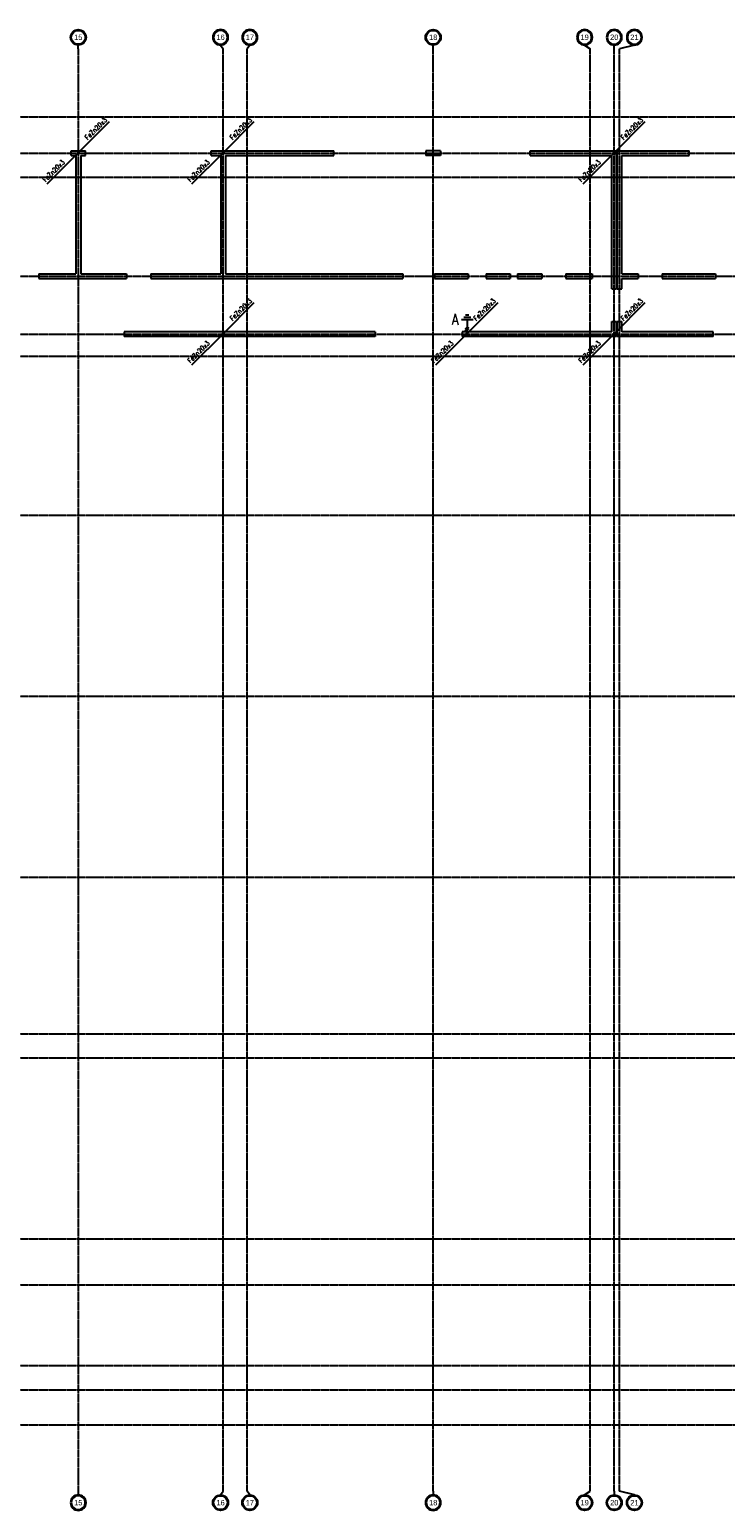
# Model space of a CAD drawing. Extents: x 3880 to 129921, y -116796 to -57711.
# Tile 92 of 110: x 54056 to 56938, y -83147 to -77010. Entities that reach past the tile are written whole.
import ezdxf
from ezdxf.enums import TextEntityAlignment as Align

# ---------------------------------------------------------------- set-up
doc = ezdxf.new("R2010")
doc.units = 0
doc.header["$LTSCALE"] = 2
doc.linetypes.add('CENTER', pattern=[2, 1.25, -0.25, 0.25, -0.25])
doc.linetypes.add('HIDDEN', pattern=[9.525, 6.35, -3.175])
doc.layers.get('0').update_dxf_attribs({"color": 101, "linetype": 'CONTINUOUS'})
for name, color, linetype in [('E35', 6, 'CONTINUOUS'), ('E50', 3, 'CONTINUOUS'), ('Os-osie glowne', 1, 'CENTER'), ('Os-osie-opis', 2, 'CONTINUOUS'), ('Sc-beton', 7, 'CONTINUOUS')]:
    doc.layers.add(name, color=color, linetype=linetype)
doc.styles.add('dwg_opis duży', font='ARIAL.TTF', dxfattribs={"width": 0.9})
doc.styles.add('ROMANS', font='romans', dxfattribs={"width": 0.85})

# ---------------------------------------------------------------- blocks, each defined once
blk = doc.blocks.new('_opis_osi_liczbowy')
blk.add_hatch(color=256).paths.add_polyline_path([(32, 32), (32, 28.8, -1), (32, -28.8), (32, -32, 1)])
for radius in [32, 28.8]:
    blk.add_circle((32, 0), radius)
at = {"style": 'dwg_opis duży', "width": 0.9}
blk.add_attdef('AXNAMEH', text='', height=22.4, rotation=90, dxfattribs=at).set_placement((32, 0), align=Align.MIDDLE_CENTER)

msp = doc.modelspace()

# ---------------------------------------------------------------- linework, layer by layer
at = {"layer": 'E35'}
for p, q in [((54384.893, -77393.2), (54255.725, -77522.368)), ((54984.893, -77393.2), (54855.725, -77522.368)), ((54984.893, -77393.2), (54855.725, -77522.368)), ((56604.893, -77393.2), (56475.725, -77522.368)), ((56604.893, -77393.2), (56475.725, -77522.368)), ((54128.379, -77649.714), (54257.547, -77520.546)), ((54728.379, -77649.714), (54857.547, -77520.546)), ((54728.379, -77649.714), (54857.547, -77520.546)), ((56348.379, -77649.714), (56477.547, -77520.546)), ((56348.379, -77649.714), (56477.547, -77520.546)), ((54984.893, -78143.2), (54855.725, -78272.368)), ((54984.893, -78143.2), (54855.725, -78272.368)), ((55994.72, -78143.2), (55865.552, -78272.368)), ((55994.72, -78143.2), (55865.552, -78272.368)), ((56604.893, -78143.2), (56475.725, -78272.368)), ((56604.893, -78143.2), (56475.725, -78272.368)), ((54728.379, -78399.714), (54857.547, -78270.546)), ((54728.379, -78399.714), (54857.547, -78270.546)), ((55738.206, -78399.714), (55867.374, -78270.546)), ((55738.206, -78399.714), (55867.374, -78270.546)), ((56348.379, -78399.714), (56477.547, -78270.546)), ((56348.379, -78399.714), (56477.547, -78270.546))]:
    msp.add_line(p, q, dxfattribs=at)
at = {"layer": 'E50', "linetype": 'HIDDEN', "ltscale": 0.2}
for p, q in [((55893.41, -78213.604), (55843.41, -78213.604)), ((55883.41, -78203.604), (55853.41, -78203.604)), ((55860.417, -78258.146), (55874.559, -78244.004)), ((55875.91, -78193.604), (55860.91, -78193.604)), ((55868.41, -78213.604), (55868.41, -78243.604))]:
    msp.add_line(p, q, dxfattribs=at)
at = {"layer": 'E50', "ltscale": 15, "const_width": 7.5}
for points in [[(54257.638, -77526.117, 1), (54257.456, -77518.619, 1)], [(54857.638, -77526.117, 1), (54857.456, -77518.619, 1)], [(56477.638, -77526.117, 1), (56477.456, -77518.619, 1)], [(54857.638, -78276.117, 1), (54857.456, -78268.619, 1)], [(55867.465, -78276.117, 1), (55867.283, -78268.619, 1)], [(56477.638, -78276.117, 1), (56477.456, -78268.619, 1)]]:
    msp.add_lwpolyline(points, format="xyb", close=True, dxfattribs=at)
at = {"layer": 'E50', "linetype": 'HIDDEN', "ltscale": 0.2, "const_width": 5}
msp.add_lwpolyline([(55867.374, -78272.368), (55867.374, -78256.061)], dxfattribs=at)
at = {"layer": 'E50', "linetype": 'HIDDEN', "ltscale": 0.2}
msp.add_circle((55867.488, -78251.075), 5, dxfattribs=at)
at = {"layer": 'Os-osie glowne'}
for points in [[(54257.547, -77090.368), (54257.547, -83067.368)], [(54857.547, -83067.368), (54857.547, -77090.368)], [(54957.547, -83067.368), (54957.547, -77090.368)], [(55727.547, -83067.368), (55727.547, -77090.368)], [(56377.547, -83067.368), (56377.547, -77090.368)], [(56477.547, -83067.368), (56477.547, -77090.368)], [(56499.547, -83067.368), (56499.547, -77090.368)], [(50525.547, -77372.368), (62792.547, -77372.368)], [(50525.547, -77522.368), (62792.547, -77522.368)], [(50525.547, -77622.368), (62792.547, -77622.368)], [(50525.547, -78032.368), (62792.547, -78032.368)], [(50525.547, -78272.368), (62792.547, -78272.368)], [(50525.547, -78364.368), (62792.547, -78364.368)], [(50525.547, -79022.368), (62792.547, -79022.368)], [(50525.547, -79772.368), (62792.547, -79772.368)], [(50525.547, -80522.368), (62792.547, -80522.368)], [(50525.547, -81172.368), (62792.547, -81172.368)], [(50525.547, -81272.368), (62792.547, -81272.368)], [(50525.547, -82022.368), (62792.547, -82022.368)], [(50525.547, -82212.368), (62792.547, -82212.368)], [(50525.547, -82547.368), (62792.547, -82547.368)], [(50525.547, -82647.368), (62792.547, -82647.368)], [(50525.547, -82792.368), (62792.547, -82792.368)]]:
    msp.add_lwpolyline(points, dxfattribs=at)
at = {"layer": 'Os-osie-opis'}
for points in [[(54257.547, -77090.368), (54257.547, -77074.368)], [(54846.887, -77074.368), (54857.547, -77090.368)], [(54968.208, -77074.368), (54957.547, -77090.368)], [(55727.547, -77090.368), (55727.547, -77074.368)], [(56355.047, -77074.368), (56377.547, -77090.368)], [(56477.547, -77090.368), (56477.547, -77074.368)], [(56561.047, -77074.368), (56499.547, -77090.368)], [(54257.547, -83067.368), (54257.547, -83083.368)], [(54846.887, -83083.368), (54857.547, -83067.368)], [(54968.208, -83083.368), (54957.547, -83067.368)], [(55727.547, -83067.368), (55727.547, -83083.368)], [(56355.047, -83083.368), (56377.547, -83067.368)], [(56477.547, -83067.368), (56477.547, -83083.368)], [(56561.047, -83083.368), (56499.547, -83067.368)]]:
    msp.add_lwpolyline(points, dxfattribs=at)
at = {"layer": 'Sc-beton'}
for points in [[(54227.547, -77512.368), (54287.547, -77512.368)], [(54227.547, -77532.368), (54227.547, -77512.368)], [(54227.547, -77532.368), (54247.547, -77532.368)], [(54247.547, -77532.368), (54247.547, -78022.368)], [(54267.547, -77532.368), (54287.547, -77532.368)], [(54267.547, -77532.368), (54267.547, -78022.368)], [(54287.547, -77532.368), (54287.547, -77512.368)], [(54807.547, -77512.368), (55315.547, -77512.368)], [(54807.547, -77532.368), (54807.547, -77512.368)], [(54807.547, -77532.368), (54847.547, -77532.368)], [(54847.547, -77532.368), (54847.547, -78022.368)], [(54867.547, -77532.368), (55315.547, -77532.368)], [(54867.547, -77532.368), (54867.547, -78022.368)], [(55315.547, -77532.368), (55315.547, -77512.368)], [(55757.547, -77512.368), (55697.547, -77512.368)], [(55697.547, -77512.368), (55697.547, -77532.368)], [(55757.547, -77532.368), (55697.547, -77532.368)], [(55757.547, -77512.368), (55757.547, -77532.368)], [(56129.547, -77512.368), (56487.547, -77512.368)], [(56129.547, -77532.368), (56129.547, -77512.368)], [(56129.547, -77532.368), (56467.547, -77532.368)], [(56467.547, -78085.368), (56467.547, -77532.368)], [(56487.547, -78085.368), (56487.547, -77512.368)], [(56489.547, -77512.368), (56787.547, -77512.368)], [(56489.547, -78085.368), (56489.547, -77512.368)], [(56509.547, -77532.368), (56787.547, -77532.368)], [(56509.547, -78022.368), (56509.547, -77532.368)], [(56787.547, -77532.368), (56787.547, -77512.368)], [(54094.547, -78022.368), (54247.547, -78022.368)], [(54094.547, -78022.368), (54094.547, -78042.368)], [(54094.547, -78042.368), (54457.547, -78042.368)], [(54267.547, -78022.368), (54457.547, -78022.368)], [(54457.547, -78022.368), (54457.547, -78042.368)], [(54557.547, -78022.368), (54847.547, -78022.368)], [(54557.547, -78022.368), (54557.547, -78042.368)], [(54557.547, -78042.368), (55602.547, -78042.368)], [(54867.547, -78022.368), (55602.547, -78022.368)], [(55602.547, -78022.368), (55602.547, -78042.368)], [(55732.547, -78022.368), (55732.547, -78042.368)], [(55732.547, -78022.368), (55872.547, -78022.368)], [(55732.547, -78042.368), (55872.547, -78042.368)], [(55872.547, -78022.368), (55872.547, -78042.368)], [(55946.547, -78022.368), (56046.547, -78022.368)], [(55946.547, -78022.368), (55946.547, -78042.368)], [(55946.547, -78042.368), (56046.547, -78042.368)], [(56046.547, -78022.368), (56046.547, -78042.368)], [(56076.547, -78022.368), (56177.547, -78022.368)], [(56076.547, -78022.368), (56076.547, -78042.368)], [(56076.547, -78042.368), (56177.547, -78042.368)], [(56177.547, -78022.368), (56177.547, -78042.368)], [(56277.547, -78022.368), (56385.547, -78022.368)], [(56277.547, -78022.368), (56277.547, -78042.368)], [(56277.547, -78042.368), (56385.547, -78042.368)], [(56385.547, -78022.368), (56385.547, -78042.368)], [(56509.547, -78022.368), (56576.547, -78022.368)], [(56509.547, -78042.368), (56576.547, -78042.368)], [(56509.547, -78085.368), (56509.547, -78042.368)], [(56576.547, -78022.368), (56576.547, -78042.368)], [(56676.547, -78022.368), (56896.547, -78022.368)], [(56676.547, -78022.368), (56676.547, -78042.368)], [(56676.547, -78042.368), (56896.547, -78042.368)], [(56896.547, -78022.368), (56896.547, -78042.368)], [(56467.547, -78085.368), (56487.547, -78085.368)], [(56489.547, -78085.368), (56509.547, -78085.368)], [(56467.547, -78262.368), (56467.547, -78220.368)], [(56467.547, -78220.368), (56487.547, -78220.368)], [(56487.547, -78282.368), (56487.547, -78220.368)], [(56489.547, -78282.368), (56489.547, -78220.368)], [(56489.547, -78220.368), (56509.547, -78220.368)], [(56509.547, -78262.368), (56509.547, -78220.368)], [(55487.547, -78262.368), (54447.547, -78262.368)], [(54447.547, -78262.368), (54447.547, -78282.368)], [(55487.547, -78282.368), (54447.547, -78282.368)], [(55487.547, -78262.368), (55487.547, -78282.368)], [(56467.547, -78262.368), (55847.547, -78262.368)], [(55847.547, -78262.368), (55847.547, -78282.368)], [(56487.547, -78282.368), (55847.547, -78282.368)], [(56887.547, -78282.368), (56489.547, -78282.368)], [(56887.547, -78262.368), (56509.547, -78262.368)], [(56887.547, -78282.368), (56887.547, -78262.368)]]:
    msp.add_lwpolyline(points, dxfattribs=at)

# ---------------------------------------------------------------- block references
at = {"layer": 'Os-osie-opis'}
ref = msp.add_blockref('_opis_osi_liczbowy', (54257.547, -77074.368), dxfattribs=dict(at, rotation=90))
ref.add_attrib('AXNAMEH', '15', dxfattribs={"layer": '0', "height": 22.4, "style": 'dwg_opis duży', "width": 0.9}).set_placement((54257.657, -77042.078), align=Align.MIDDLE_CENTER)
ref = msp.add_blockref('_opis_osi_liczbowy', (54846.887, -77074.368), dxfattribs=dict(at, xscale=-1, rotation=270))
ref.add_attrib('AXNAMEH', '16', dxfattribs={"layer": '0', "height": 22.4, "style": 'dwg_opis duży', "width": 0.9}).set_placement((54846.887, -77042.078), align=Align.MIDDLE_CENTER)
ref = msp.add_blockref('_opis_osi_liczbowy', (54968.208, -77074.368), dxfattribs=dict(at, xscale=-1, rotation=270))
ref.add_attrib('AXNAMEH', '17', dxfattribs={"layer": '0', "height": 22.4, "style": 'dwg_opis duży', "width": 0.9}).set_placement((54968.208, -77042.078), align=Align.MIDDLE_CENTER)
ref = msp.add_blockref('_opis_osi_liczbowy', (55727.547, -77074.368), dxfattribs=dict(at, rotation=90))
ref.add_attrib('AXNAMEH', '18', dxfattribs={"layer": '0', "height": 22.4, "style": 'dwg_opis duży', "width": 0.9}).set_placement((55727.657, -77042.078), align=Align.MIDDLE_CENTER)
ref = msp.add_blockref('_opis_osi_liczbowy', (56355.047, -77074.368), dxfattribs=dict(at, xscale=-1, rotation=270))
ref.add_attrib('AXNAMEH', '19', dxfattribs={"layer": '0', "height": 22.4, "style": 'dwg_opis duży', "width": 0.9}).set_placement((56355.047, -77042.078), align=Align.MIDDLE_CENTER)
ref = msp.add_blockref('_opis_osi_liczbowy', (56477.547, -77074.368), dxfattribs=dict(at, xscale=-1, rotation=270))
ref.add_attrib('AXNAMEH', '20', dxfattribs={"layer": '0', "height": 22.4, "style": 'dwg_opis duży', "width": 0.9}).set_placement((56477.547, -77042.078), align=Align.MIDDLE_CENTER)
ref = msp.add_blockref('_opis_osi_liczbowy', (56561.047, -77074.368), dxfattribs=dict(at, xscale=-1, rotation=270))
ref.add_attrib('AXNAMEH', '21', dxfattribs={"layer": '0', "height": 22.4, "style": 'dwg_opis duży', "width": 0.9}).set_placement((56561.047, -77042.078), align=Align.MIDDLE_CENTER)
ref = msp.add_blockref('_opis_osi_liczbowy', (54257.547, -83083.368), dxfattribs=dict(at, xscale=-1, rotation=90))
ref.add_attrib('AXNAMEH', '15', dxfattribs={"layer": '0', "height": 22.4, "style": 'dwg_opis duży', "width": 0.9}).set_placement((54257.657, -83115.368), align=Align.MIDDLE_CENTER)
at = {"layer": 'Os-osie-opis', "rotation": 270}
for p, values in [((54846.887, -83083.368), {'AXNAMEH': '16'}), ((56355.047, -83083.368), {'AXNAMEH': '19'}), ((56477.547, -83083.368), {'AXNAMEH': '20'})]:
    msp.add_blockref('_opis_osi_liczbowy', p, dxfattribs=at).add_auto_attribs(values)
at = {"layer": 'Os-osie-opis'}
ref = msp.add_blockref('_opis_osi_liczbowy', (54968.208, -83083.368), dxfattribs=dict(at, rotation=270))
ref.add_attrib('AXNAMEH', '17', dxfattribs={"layer": '0', "height": 22.4, "style": 'dwg_opis duży', "width": 0.9}).set_placement((54968.208, -83115.75), align=Align.MIDDLE_CENTER)
ref = msp.add_blockref('_opis_osi_liczbowy', (55727.547, -83083.368), dxfattribs=dict(at, xscale=-1, rotation=90))
ref.add_attrib('AXNAMEH', '18', dxfattribs={"layer": '0', "height": 22.4, "style": 'dwg_opis duży', "width": 0.9}).set_placement((55727.657, -83115.368), align=Align.MIDDLE_CENTER)
ref = msp.add_blockref('_opis_osi_liczbowy', (56561.047, -83083.368), dxfattribs=dict(at, rotation=270))
ref.add_attrib('AXNAMEH', '21', dxfattribs={"layer": '0', "height": 22.4, "style": 'dwg_opis duży', "width": 0.9}).set_placement((56561.047, -83115.75), align=Align.MIDDLE_CENTER)

# ---------------------------------------------------------------- texts
at = {"layer": 'E35', "style": 'ROMANS', "width": 0.8}
for p in [(54296.697, -77468.978), (54896.697, -77468.978), (54896.697, -77468.978), (56516.697, -77468.978), (56516.697, -77468.978), (54121.728, -77643.947), (54721.728, -77643.947), (54721.728, -77643.947), (56341.728, -77643.947), (56341.728, -77643.947), (54896.697, -78218.978), (54896.697, -78218.978), (55906.524, -78218.978), (55906.524, -78218.978), (56516.697, -78218.978), (56516.697, -78218.978), (54721.728, -78393.947), (54721.728, -78393.947), (55731.555, -78393.947), (55731.555, -78393.947), (56341.728, -78393.947), (56341.728, -78393.947)]:
    msp.add_text('FeZn20x3', height=20, rotation=45, dxfattribs=at).set_placement(p)
at = {"layer": 'E50', "ltscale": 50, "style": 'ROMANS', "width": 0.8}
msp.add_text('A', height=45, dxfattribs=at).set_placement((55804.181, -78233.493))

doc.saveas('drawing.dxf')
